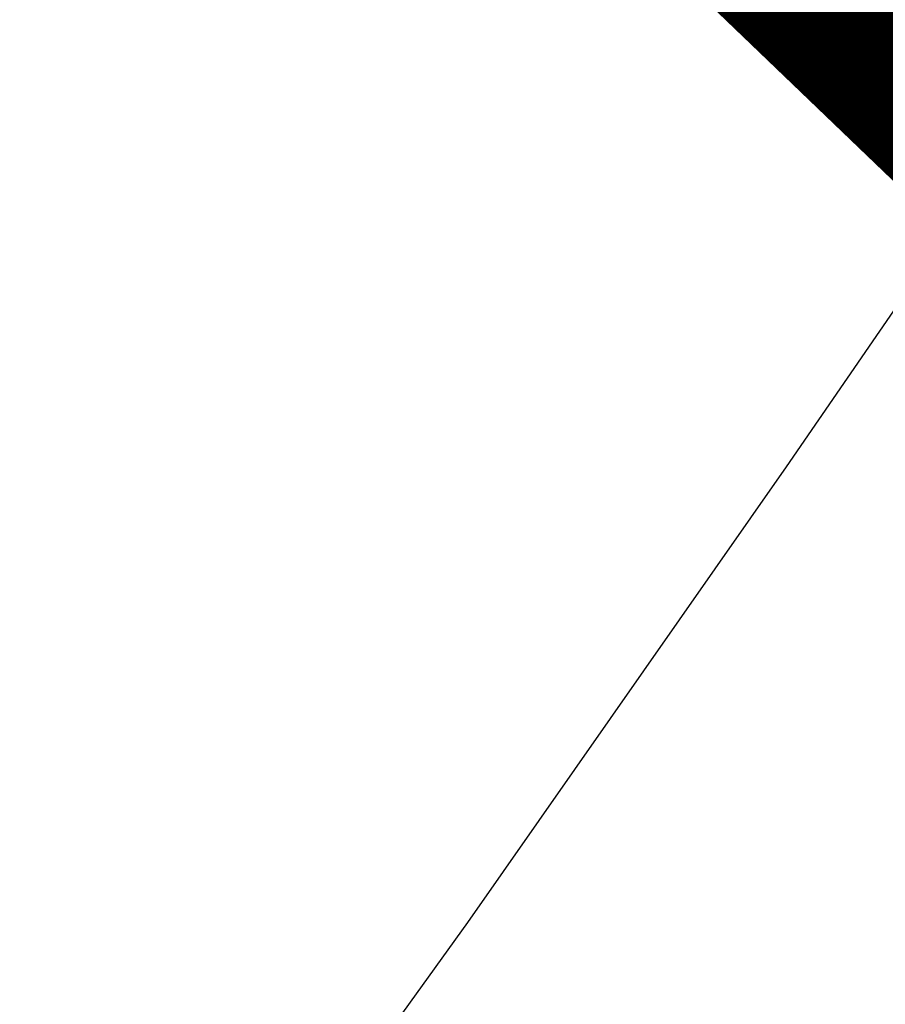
# Model space of a CAD drawing. Extents: x 0 to 363660, y 0 to 4201329.
# Tile 256 of 256: x 360298.15 to 360300.49, y 4200445.73 to 4200448.39. Entities that reach past the tile are written whole.
import ezdxf

# ---------------------------------------------------------------- set-up
doc = ezdxf.new("R2010")
doc.units = 0
doc.header["$LTSCALE"] = 0.5
doc.header["$MEASUREMENT"] = 0
doc.linetypes.add('GOST2.303 6', pattern=[12, 8, -1.5, 1, -1.5])
doc.layers.add('(032) Горизонтали утолщенные', color=32, linetype='Continuous', lineweight=30)
doc.layers.add('.', color=7, linetype='Continuous', lineweight=15)

# ---------------------------------------------------------------- blocks, each defined once
blk = doc.blocks.new('gergrgrre')
at = {"layer": '(032) Горизонтали утолщенные', "color": 32}
blk.add_polyline3d([(360282.4434, 4200430.6786, 540), (360283.18, 4200431.16, 540), (360284.49, 4200432.03, 540), (360285.81, 4200432.94, 540), (360287.13, 4200433.87, 540), (360288.43, 4200434.82, 540), (360289.68, 4200435.78, 540), (360290.88, 4200436.75, 540), (360292.02, 4200437.73, 540), (360293.12, 4200438.72, 540), (360294.15, 4200439.71, 540), (360295.13, 4200440.71, 540), (360296.05, 4200441.71, 540), (360296.91, 4200442.71, 540), (360297.73, 4200443.74, 540), (360298.54, 4200444.81, 540), (360299.36, 4200445.95, 540), (360300.22, 4200447.18, 540), (360301.14, 4200448.52, 540), (360302.15, 4200450, 540), (360303.26, 4200451.61, 540), (360304.43, 4200453.32, 540), (360305.64, 4200455.06, 540)], dxfattribs=at)

msp = doc.modelspace()

# ---------------------------------------------------------------- hatches: boundary and pattern name
at = {"layer": '.', "ltscale": 0.149071}
h = msp.add_hatch(color=256, dxfattribs=at)
h.dxf.hatch_style = 1
h.set_gradient(color1=(255, 255, 255), tint=1)
h.paths.add_polyline_path([(359890.2408, 4200193.8911), (361190.2408, 4200193.8911), (361190.2408, 4201328.8911), (359890.2408, 4201328.8911)])
h.paths.add_polyline_path([(359905.2408, 4201313.8911), (361175.2408, 4201313.8911), (361175.2408, 4200208.8911), (359905.2408, 4200208.8911)], flags=16)

# ---------------------------------------------------------------- linework, layer by layer
at = {"color": 1, "linetype": 'GOST2.303 6', "lineweight": 30, "const_width": 1.0346}
msp.add_lwpolyline([(360055.8688, 4200786.6663), (360747.9423, 4201168.0458), (361159.3115, 4200611.4729), (360505.9493, 4200251.4259), (360231.6784, 4200514.7524)], close=True, dxfattribs=at)

# ---------------------------------------------------------------- block references
at = {"linetype": 'Continuous'}
msp.add_blockref('gergrgrre', (0, 0), dxfattribs=at)

doc.saveas('drawing.dxf')
